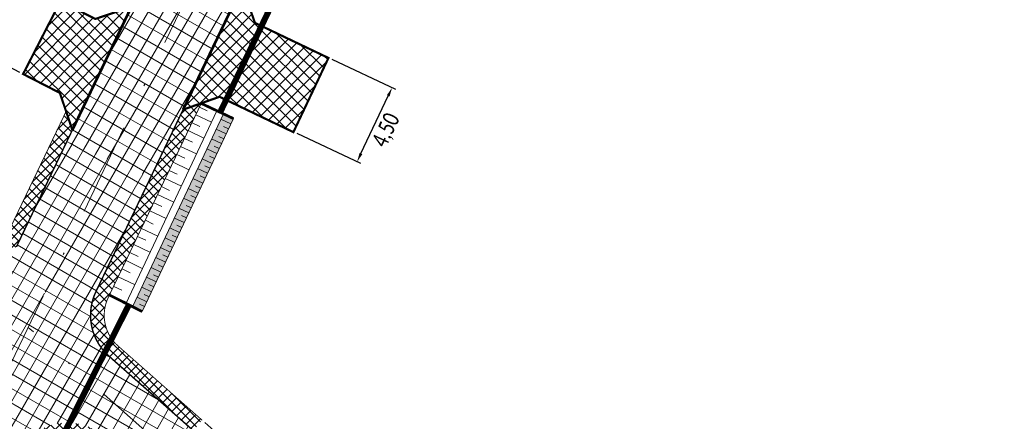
# Model space of a CAD drawing. Header units: metres. Extents: x 7443078 to 7443619, y 5636807 to 5637202.
# Tile 19 of 21: x 7443395 to 7443449, y 5637049 to 5637071. Entities that reach past the tile are written whole.
import ezdxf

# ---------------------------------------------------------------- set-up
doc = ezdxf.new("R2010")
doc.units = ezdxf.units.M
for name, pattern in [('CENTER2', [1.125, 0.75, -0.125, 0.125, -0.125]), ('DASHED2', [0.375, 0.25, -0.125]), ('Os drogi', [25.4, 12.7, -6.35, 0, -6.35])]:
    doc.linetypes.add(name, pattern=pattern)
doc.layers.get('Defpoints').update_dxf_attribs({"true_color": 0x999999})
for name, color, linetype in [('_kan_deszcz', 32, 'Continuous'), ('H_zjazdy', 21, 'Continuous'), ('K_kraweżnika_najazdowy', 7, 'Continuous'), ('K_krawędź pobocza', 7, 'Continuous'), ('K_pobocze', 32, 'Continuous'), ('K_Przepust', 162, 'Continuous'), ('K_rama zjazdu', 7, 'Continuous'), ('K_rów', 7, 'Continuous'), ('K_Skarpa', 7, 'Continuous'), ('K_wymiar', 7, 'Continuous')]:
    doc.layers.add(name, color=color, linetype=linetype)
doc.layers.add('H_jezdnia', color=7, linetype='Continuous', true_color=0xd4d4d4)
doc.layers.add('K_usuń', color=1, linetype='Continuous', lineweight=70)
doc.styles.add('sytuacja 500 opisy', font='calibri.ttf', dxfattribs={"width": 0.75, "height": 0.9})
doc.dimstyles.new('wymiarowanie sytuacja 500', dxfattribs={"dimtxt": 0.9, "dimasz": 0.5, "dimexe": 0.2, "dimexo": 0.2, "dimgap": 0.2, "dimtad": 4, "dimlfac": -1, "dimzin": 1, "dimtxsty": 'sytuacja 500 opisy', "dimcen": 0.5, "dimadec": 4, "dimazin": 1, "dimtfac": 1, "dimtmove": 1, "dimatfit": 3, "dimfxl": 0.2, "dimlwd": -1, "dimlwe": -1, "dimarcsym": 0})
pattern_1 = [(45.09999999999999, (0, 0), (-0.2473876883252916, 0.2465256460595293), []), (135.1, (0, 0), (-0.2465256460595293, -0.2473876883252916), [])]
pattern_2 = [(59.99999999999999, (0, 0), (-0.6049187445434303, 0.34925), []), (150, (0, 0), (-0.34925, -0.6049187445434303), [])]

# ---------------------------------------------------------------- blocks, each defined once
blk = doc.blocks.new('*D899')
at = {"layer": 'Defpoints', "color": 0, "lineweight": 13, "transparency": 16777216}
for p in [(7443391.738996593, 5637074.912118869), (7443397.217118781, 5637072.099145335), (7443395.161564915, 5637068.096059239)]:
    blk.add_point(p, dxfattribs=at)
at = {"layer": 'K_wymiar', "color": 0, "transparency": 16777216}
for p, q in [((7443397.039203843, 5637072.190503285), (7443391.561081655, 5637075.003476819)), ((7443389.911837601, 5637071.353820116), (7443391.51060172, 5637074.467331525)), ((7443394.983649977, 5637068.187417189), (7443389.505527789, 5637071.000390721))]:
    blk.add_line(p, q, dxfattribs=at)
at = {"layer": 'K_wymiar', "color": 0, "lineweight": 13, "transparency": 16777216}
for points in [[(7443391.436470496, 5637074.505397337), (7443391.584732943, 5637074.429265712), (7443391.738996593, 5637074.912118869)], [(7443389.837706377, 5637071.391885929), (7443389.985968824, 5637071.315754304), (7443389.683442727, 5637070.909032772)]]:
    blk.add_solid(points, dxfattribs=at)
at = {"layer": 'K_wymiar', "color": 0, "lineweight": 13, "transparency": 16777216, "insert": (7443391.382745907, 5637072.565752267), "char_height": 0.9, "attachment_point": 5, "rotation": 62.81985097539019, "style": 'sytuacja 500 opisy'}
blk.add_mtext('4,50', dxfattribs=at)
blk = doc.blocks.new('*D900')
at = {"layer": 'Defpoints', "color": 0, "lineweight": 13, "transparency": 16777216}
for p in [(7443411.930521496, 5637068.993760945), (7443415.417125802, 5637067.347865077), (7443410.009523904, 5637064.924391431)]:
    blk.add_point(p, dxfattribs=at)
at = {"layer": 'K_wymiar', "color": 0, "transparency": 16777216}
for p, q in [((7443412.111382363, 5637068.908383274), (7443415.59798667, 5637067.262487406)), ((7443413.709572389, 5637063.730647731), (7443415.203681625, 5637066.895712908)), ((7443410.190384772, 5637064.83901376), (7443413.676989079, 5637063.193117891))]:
    blk.add_line(p, q, dxfattribs=at)
at = {"layer": 'K_wymiar', "color": 0, "lineweight": 13, "transparency": 16777216}
for points in [[(7443415.128322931, 5637066.931286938), (7443415.27904032, 5637066.860138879), (7443415.417125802, 5637067.347865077)], [(7443413.634213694, 5637063.76622176), (7443413.784931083, 5637063.695073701), (7443413.496128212, 5637063.278495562)]]:
    blk.add_solid(points, dxfattribs=at)
at = {"layer": 'K_wymiar', "color": 0, "lineweight": 13, "transparency": 16777216, "insert": (7443415.139272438, 5637064.99092887), "char_height": 0.9, "attachment_point": 5, "rotation": 64.72975130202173, "style": 'sytuacja 500 opisy'}
blk.add_mtext('4,50', dxfattribs=at)
blk = doc.blocks.new('*D903')
at = {"layer": 'Defpoints', "color": 0, "lineweight": 13, "transparency": 16777216}
for p in [(7443404.979547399, 5637049.09358498), (7443404.483100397, 5637048.531410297), (7443409.442042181, 5637045.152830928)]:
    blk.add_point(p, dxfattribs=at)
at = {"layer": 'K_wymiar', "color": 0, "transparency": 16777216}
for p, q in [((7443405.129460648, 5637048.961199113), (7443409.59195543, 5637045.020445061)), ((7443404.633013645, 5637048.399024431), (7443409.095508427, 5637044.458270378)), ((7443409.77300685, 5637045.527614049), (7443410.103971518, 5637045.902397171)), ((7443411.246224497, 5637043.925661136), (7443412.690898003, 5637045.561603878)), ((7443408.945595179, 5637044.590656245), (7443409.442042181, 5637045.152830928)), ((7443408.945595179, 5637044.590656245), (7443409.442042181, 5637045.152830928)), ((7443409.19381868, 5637044.871743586), (7443411.246224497, 5637043.925661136)), ((7443408.61463051, 5637044.215873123), (7443408.283665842, 5637043.841090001))]:
    blk.add_line(p, q, dxfattribs=at)
at = {"layer": 'K_wymiar', "color": 0, "lineweight": 13, "transparency": 16777216}
for points in [[(7443409.710542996, 5637045.582774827), (7443409.835470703, 5637045.472453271), (7443409.442042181, 5637045.152830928)], [(7443408.552166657, 5637044.271033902), (7443408.677094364, 5637044.160712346), (7443408.945595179, 5637044.590656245)]]:
    blk.add_solid(points, dxfattribs=at)
at = {"layer": 'K_wymiar', "color": 0, "lineweight": 13, "transparency": 16777216, "insert": (7443412.534397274, 5637044.243952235), "char_height": 0.9, "attachment_point": 5, "rotation": 48.552818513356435, "style": 'sytuacja 500 opisy'}
blk.add_mtext('0,75', dxfattribs=at)
blk = doc.blocks.new('*D941')
at = {"layer": 'Defpoints', "color": 0, "lineweight": 13, "transparency": 16777216}
for p in [(7443390.892363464, 5637129.124486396), (7443587.129718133, 5636974.234523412)]:
    blk.add_point(p, dxfattribs=at)
at = {"layer": 'K_wymiar', "color": 0, "transparency": 16777216}
blk.add_line((7443574.808738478, 5636983.959461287), (7443586.737243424, 5636974.544303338), dxfattribs=at)
at = {"layer": 'K_wymiar', "color": 0, "lineweight": 13, "transparency": 16777216}
blk.add_solid([(7443586.788873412, 5636974.60971579), (7443586.685613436, 5636974.478890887), (7443587.129718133, 5636974.234523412)], dxfattribs=at)
at = {"layer": 'K_wymiar', "color": 0, "lineweight": 13, "transparency": 16777216, "insert": (7443575.836899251, 5636982.186236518), "char_height": 0.9, "attachment_point": 5, "rotation": 321.71600034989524, "style": 'sytuacja 500 opisy'}
blk.add_mtext('R250,00', dxfattribs=at)

msp = doc.modelspace()

# ---------------------------------------------------------------- hatches: boundary and pattern name
at = {"layer": 'H_jezdnia', "linetype": 'Continuous', "lineweight": 9, "true_color": 0xababab}
h = msp.add_hatch(dxfattribs=at)
h.set_pattern_fill('ANSI37', color=253, scale=0.22, angle=15)
h.set_pattern_definition(pattern_2)
h.paths.add_polyline_path([(7443313.263098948, 5636931.539085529), (7443310.411621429, 5636936.385256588), (7443304.615641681, 5636927.218438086, -0.1505153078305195), (7443299.026160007, 5636922.431657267, -0.3180919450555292), (7443293.37166603, 5636923.616416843, -0.05286613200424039), (7443297.960965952, 5636913.038091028, -0.3102964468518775), (7443300.977768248, 5636917.828126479, 0.151131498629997), (7443308.841751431, 5636924.546360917)])
h.paths.add_polyline_path([(7443397.555639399, 5637064.373281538), (7443402.157944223, 5637062.407361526), (7443408.486364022, 5637075.623010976), (7443403.681386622, 5637077.165689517)])
h = msp.add_hatch(dxfattribs=at)
h.set_pattern_fill('ANSI37', color=253, scale=0.22, angle=15)
h.set_pattern_definition(pattern_2)
h.paths.add_polyline_path([(7443399.157972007, 5637056.142514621), (7443402.157944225, 5637062.407361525), (7443399.856791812, 5637063.390321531), (7443395.445320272, 5637054.177838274), (7443398.83394927, 5637051.185397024), (7443399.655726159, 5637052.815909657, -0.3066635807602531)])
h.paths.add_polyline_path([(7443398.83394927, 5637051.185397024), (7443395.445320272, 5637054.177838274), (7443393.784174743, 5637050.70886534, -0.007927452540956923), (7443388.833047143, 5637040.776791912), (7443391.056728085, 5637039.634282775, 0.006056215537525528), (7443394.894655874, 5637047.262125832, -0.2969555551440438), (7443397.704360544, 5637048.944145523)])
h.paths.add_polyline_path([(7443399.856791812, 5637063.390321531), (7443397.555639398, 5637064.373281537), (7443391.529363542, 5637051.788599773, -0.00793407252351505), (7443386.609365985, 5637041.919301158), (7443388.833047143, 5637040.776791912, 0.007927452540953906), (7443393.784174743, 5637050.70886534)])
h.paths.add_polyline_path([(7443399.877957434, 5637052.598134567, -0.02594640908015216), (7443399.655726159, 5637052.815909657), (7443398.83394927, 5637051.185397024), (7443403.324724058, 5637047.219669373), (7443404.483100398, 5637048.531410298)])
h.paths.add_polyline_path([(7443398.83394927, 5637051.185397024), (7443397.704360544, 5637048.944145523, -0.1730702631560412), (7443399.576478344, 5637048.194998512), (7443402.166347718, 5637045.907928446), (7443403.324724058, 5637047.219669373)])
at = {"layer": 'H_zjazdy', "linetype": 'Continuous', "lineweight": 9, "true_color": 0xff6666}
h = msp.add_hatch(dxfattribs=at)
h.set_pattern_fill('ANSI37', color=11, scale=0.15, angle=0.2320107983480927)
h.set_pattern_definition([(45.23201079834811, (0, -9.313225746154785e-10), (-0.3381204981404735, 0.3353931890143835), []), (135.2320107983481, (0, -9.313225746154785e-10), (-0.3353931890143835, -0.3381204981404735), [])])
h.paths.add_polyline_path([(7443408.248502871, 5637070.73214903), (7443407.889717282, 5637070.903956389), (7443407.184671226, 5637072.904683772), (7443403.945467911, 5637066.140250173), (7443405.946195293, 5637066.84529623), (7443406.304980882, 5637066.673488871)])
h = msp.add_hatch(dxfattribs=at)
h.set_pattern_fill('ANSI37', color=11, scale=0.15, angle=0.2319444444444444)
h.set_pattern_definition([(45.23194444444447, (-0.7824314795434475, 0.6678871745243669), (-0.3381201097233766, 0.3353935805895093), []), (135.2319444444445, (-0.7824314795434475, 0.6678871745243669), (-0.3353935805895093, -0.3381201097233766), [])])
h.paths.add_polyline_path([(7443401.106106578, 5637071.787727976), (7443399.123903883, 5637071.120025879), (7443397.217118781, 5637072.099145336), (7443395.161564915, 5637068.096059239), (7443397.179631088, 5637067.059797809), (7443397.866152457, 5637065.021726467)])
h = msp.add_hatch(dxfattribs=at)
h.set_pattern_fill('ANSI37', color=11, scale=0.15, angle=0.2320107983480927)
h.set_pattern_definition([(45.23201079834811, (0, 0), (-0.3381204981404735, 0.3353931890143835), []), (135.2320107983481, (0, 0), (-0.3353931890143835, -0.3381204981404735), [])])
h.paths.add_polyline_path([(7443411.923278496, 5637068.978417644), (7443408.248502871, 5637070.732149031), (7443406.304980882, 5637066.673488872), (7443409.999954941, 5637064.904120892)])
at = {"layer": 'K_rów', "lineweight": 9, "true_color": 0xb0b0b0}
h = msp.add_hatch(color=253, dxfattribs=at)
h.dxf.hatch_style = 1
h.paths.add_polyline_path([(7443406.160367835, 5637065.907672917), (7443406.703065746, 5637065.651784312), (7443401.703488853, 5637055.048498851), (7443401.167507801, 5637055.318632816), (7443403.975565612, 5637061.274064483)])
at = {"layer": 'K_usuń', "linetype": 'ByBlock', "lineweight": 13}
h = msp.add_hatch(dxfattribs=at)
h.set_pattern_fill('ANSI37', color=34, scale=0.11, angle=0.1)
h.set_pattern_definition(pattern_1)
h.paths.add_polyline_path([(7443415.673684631, 5637088.89576629), (7443414.67332094, 5637088.543243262), (7443408.486364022, 5637075.623010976), (7443409.207110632, 5637075.391609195)])
h.paths.add_polyline_path([(7443407.474260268, 5637085.086353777), (7443407.097591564, 5637086.036294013), (7443402.960640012, 5637077.397091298), (7443403.681386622, 5637077.165689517)])
h.paths.add_polyline_path([(7443417.421788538, 5637108.087189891), (7443416.851428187, 5637109.012633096, -0.06212846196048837), (7443413.968045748, 5637100.383874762), (7443409.692843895, 5637091.455963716), (7443410.719298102, 5637091.862971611), (7443414.644489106, 5637100.059954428, 0.05681015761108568)])
h.paths.add_polyline_path([(7443419.753721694, 5637099.209093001, -0.00846789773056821), (7443419.154111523, 5637097.900485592), (7443417.912524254, 5637095.30767686), (7443418.265047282, 5637094.307313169), (7443419.830554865, 5637097.576565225, 0.008467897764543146), (7443420.440746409, 5637098.908265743, -0.5061528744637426), (7443428.696489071, 5637100.762734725), (7443429.936173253, 5637099.683851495), (7443430.428540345, 5637100.249602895), (7443429.18885616, 5637101.328486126, 0.506152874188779)])
h.paths.add_polyline_path([(7443428.814201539, 5637107.288643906), (7443428.898636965, 5637106.220907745), (7443432.732997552, 5637102.88390677), (7443433.225364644, 5637103.449658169)])
h.paths.add_polyline_path([(7443434.374424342, 5637126.162211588, -0.4100909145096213), (7443440.308623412, 5637126.795518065), (7443440.775555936, 5637127.382437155, 0.4100909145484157), (7443433.794145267, 5637126.637370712), (7443427.343117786, 5637118.759175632, 0.006179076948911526), (7443426.996149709, 5637118.324600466), (7443427.83913718, 5637118.181115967)])
h.paths.add_polyline_path([(7443427.494251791, 5637117.759931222), (7443427.83913718, 5637118.181115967), (7443426.996149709, 5637118.324600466, 0.005512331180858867), (7443426.695767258, 5637117.929783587, 0.2215753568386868), (7443425.331473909, 5637111.310320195), (7443425.335257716, 5637111.310582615), (7443425.946091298, 5637112.012457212, -0.2147155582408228)])
h.paths.add_polyline_path([(7443421.302254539, 5637118.87045051), (7443421.234824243, 5637119.305232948), (7443420.741017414, 5637119.389283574, 0.04566961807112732), (7443418.437790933, 5637114.78310499), (7443419.456046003, 5637115.292845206, -0.03664810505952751)])
h.paths.add_polyline_path([(7443429.9608438, 5637129.848116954, 0.4104889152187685), (7443429.309045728, 5637136.843722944), (7443428.826536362, 5637136.269541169, -0.4104889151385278), (7443429.380564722, 5637130.323276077), (7443424.794948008, 5637124.72317854), (7443425.850386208, 5637124.828298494)])
h.paths.add_polyline_path([(7443421.127737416, 5637119.995715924, 0.006365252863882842), (7443420.741017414, 5637119.389283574), (7443421.234824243, 5637119.305232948)])
edge = h.paths.add_edge_path()
edge.add_arc((7443401.821224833, 5637054.884382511), 2.250000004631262, 152.3463416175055, 228.5599402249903)
edge.add_arc((7443401.82143448, 5637054.8841974), 2.250000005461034, 153.2309393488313, 228.5528183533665, ccw=False)
edge.add_arc((7443173.703576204, 5637169.960248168), 253.2500092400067, 333.2309392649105, 333.2388141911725)
edge = h.paths.add_edge_path()
edge.add_arc((7443173.703544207, 5637169.96017429), 252.5000061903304, 333.2302462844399, 334.4122141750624)
edge.add_arc((7443173.703586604, 5637169.960243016), 252.4999976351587, 333.2309392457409, 334.41219598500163, ccw=False)
edge.add_arc((7443401.821434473, 5637054.884197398), 3.000000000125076, 153.2309392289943, 153.2908001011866)
h.paths.add_polyline_path([(7443402.157944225, 5637062.407361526), (7443402.848289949, 5637062.112473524), (7443404.945831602, 5637066.492773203), (7443403.945467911, 5637066.140250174)])
h = msp.add_hatch(dxfattribs=at)
h.set_pattern_fill('ANSI37', color=34, scale=0.11, angle=0.1)
h.set_pattern_definition(pattern_1)
h.paths.add_polyline_path([(7443409.207110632, 5637075.391609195), (7443408.486364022, 5637075.623010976), (7443407.184671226, 5637072.904683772), (7443407.537194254, 5637071.904320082)])
h.paths.add_polyline_path([(7443403.681386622, 5637077.165689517), (7443402.960640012, 5637077.397091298), (7443400.114622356, 5637071.453747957), (7443401.106106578, 5637071.787727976)])
h.paths.add_polyline_path([(7443396.865293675, 5637064.668169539), (7443397.5556394, 5637064.373281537), (7443397.866152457, 5637065.021726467), (7443397.522759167, 5637066.041155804)])
h = msp.add_hatch(dxfattribs=at)
h.set_pattern_fill('ANSI37', color=34, scale=0.11, angle=0.1)
h.set_pattern_definition(pattern_1)
h.paths.add_polyline_path([(7443397.555639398, 5637064.373281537), (7443396.865293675, 5637064.668169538), (7443393.795990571, 5637058.25853883), (7443394.794195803, 5637058.606554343)])
edge = h.paths.add_edge_path()
edge.add_line((7443391.548737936, 5637051.829066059), (7443391.176277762, 5637052.787788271))
edge.add_line((7443391.176277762, 5637052.787788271), (7443390.852920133, 5637052.112520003))
edge.add_arc((7443078.110606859, 5637201.871686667), 346.7500000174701, 332.59341924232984, 334.41219594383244, ccw=False)
edge.add_line((7443385.942261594, 5637042.262053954), (7443386.609365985, 5637041.919301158))
edge.add_arc((7443078.11060685, 5637201.871686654), 347.5000000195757, 332.5938786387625, 334.419593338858)
edge = h.paths.add_edge_path()
edge.add_line((7443402.848289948, 5637062.112473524), (7443402.157944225, 5637062.407361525))
edge.add_line((7443402.157944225, 5637062.407361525), (7443399.157972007, 5637056.142514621))
edge.add_arc((7443401.863745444, 5637054.846833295), 2.999999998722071, 154.4121959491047, 222.6076734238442)
edge.add_line((7443399.655726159, 5637052.815909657), (7443400.025442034, 5637053.549474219))
edge.add_arc((7443401.863745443, 5637054.846833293), 2.249999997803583, 154.4121959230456, 215.2120412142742, ccw=False)
edge.add_line((7443399.834415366, 5637055.818594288), (7443402.848289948, 5637062.112473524))
edge = h.paths.add_edge_path()
edge.add_arc((7443401.863745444, 5637054.846833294), 2.249999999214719, 215.212041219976, 228.5528184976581, ccw=False)
edge.add_line((7443400.025442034, 5637053.549474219), (7443399.655726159, 5637052.815909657))
edge.add_arc((7443401.863745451, 5637054.8468333), 3.000000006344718, 222.6076734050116, 228.55281845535)
edge.add_line((7443399.877957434, 5637052.598134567), (7443404.493860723, 5637048.521908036))
edge.add_line((7443404.493860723, 5637048.521908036), (7443404.990307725, 5637049.084082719))
edge.add_line((7443404.990307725, 5637049.084082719), (7443400.374404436, 5637053.160309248))
edge = h.paths.add_edge_path()
edge.add_arc((7443397.590690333, 5637045.946299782), 3.000000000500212, 48.55281850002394, 87.8285391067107)
edge.add_line((7443397.704360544, 5637048.944145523), (7443397.31915902, 5637048.17985541))
edge.add_arc((7443397.590690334, 5637045.946299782), 2.249999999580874, 48.552818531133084, 96.9313826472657, ccw=False)
edge.add_line((7443399.080031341, 5637047.63282383), (7443401.681847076, 5637045.335204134))
edge.add_line((7443401.681847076, 5637045.335204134), (7443402.178084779, 5637045.897563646))
edge.add_line((7443402.178084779, 5637045.897563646), (7443399.576478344, 5637048.194998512))
edge = h.paths.add_edge_path()
edge.add_line((7443397.31915902, 5637048.17985541), (7443397.704360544, 5637048.944145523))
edge.add_arc((7443397.590690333, 5637045.946299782), 3.000000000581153, 87.8285391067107, 153.9848566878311)
edge.add_arc((7443078.110606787, 5637201.871686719), 352.5000001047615, 332.59689130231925, 333.98485669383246, ccw=False)
edge.add_line((7443391.056728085, 5637039.634282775), (7443391.723832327, 5637039.291530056))
edge.add_arc((7443078.110606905, 5637201.87168662), 353.249999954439, 332.5973358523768, 333.9848566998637)
edge.add_arc((7443397.590690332, 5637045.946299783), 2.249999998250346, 96.93138257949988, 153.9848566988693, ccw=False)
edge = h.paths.add_edge_path()
edge.add_line((7443391.723832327, 5637039.291530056), (7443391.056728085, 5637039.634282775))
edge.add_arc((7443078.110606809, 5637201.871686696), 352.5000000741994, 331.33652329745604, 332.59689130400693, ccw=False)
edge.add_line((7443387.412473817, 5637032.790034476), (7443387.706148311, 5637031.765357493))
edge.add_arc((7443078.110606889, 5637201.871686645), 353.249999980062, 331.2135396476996, 332.5973358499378)
edge = h.paths.add_edge_path()
edge.add_line((7443386.609365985, 5637041.919301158), (7443385.942261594, 5637042.262053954))
edge.add_line((7443385.942261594, 5637042.262053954), (7443385.684096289, 5637041.719724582))
edge.add_line((7443385.684096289, 5637041.719724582), (7443385.655158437, 5637041.709545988))
edge.add_arc((7443078.110606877, 5637201.871686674), 346.7500000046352, 331.8681666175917, 332.49053464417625, ccw=False)
edge.add_line((7443383.897308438, 5637038.378397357), (7443384.913533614, 5637038.690149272))
edge.add_arc((7443078.110606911, 5637201.871686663), 347.4999999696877, 331.992498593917, 332.5938786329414)
edge = h.paths.add_edge_path()
edge.add_line((7443384.791705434, 5637026.56547945), (7443383.758641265, 5637026.271205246))
edge.add_arc((7443078.110606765, 5637201.871686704), 352.5000001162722, 327.448700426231, 330.12183113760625, ccw=False)
edge.add_line((7443375.236395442, 5637012.207468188), (7443375.447230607, 5637011.145456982))
edge.add_arc((7443078.110606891, 5637201.871686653), 353.2499999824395, 327.3219052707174, 330.2466881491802)
h.paths.add_polyline_path([(7443372.154041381, 5637006.095800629), (7443371.114507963, 5637005.879909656), (7443368.735511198, 5637002.261598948), (7443368.950973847, 5637001.224127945)])
h.paths.add_polyline_path([(7443365.658784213, 5636996.216905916), (7443364.619250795, 5636996.001014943), (7443353.649056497, 5636979.291239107), (7443353.860609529, 5636978.272593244)])
h.paths.add_polyline_path([(7443359.981897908, 5636998.049058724), (7443359.76643526, 5636999.086529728), (7443352.697720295, 5636988.335440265), (7443353.737253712, 5636988.551331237)])
h.paths.add_polyline_path([(7443350.551226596, 5636973.239221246), (7443349.517484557, 5636973.032138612), (7443337.947444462, 5636955.434804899), (7443338.536245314, 5636954.965158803)])
edge = h.paths.add_edge_path()
edge.add_line((7443373.290336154, 5637018.499994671), (7443373.030973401, 5637019.505187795))
edge.add_arc((7443078.110605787, 5637201.871687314), 346.7500012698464, 326.6755503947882, 328.2690757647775, ccw=False)
edge.add_line((7443367.845545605, 5637011.374369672), (7443363.066807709, 5637004.106197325))
edge.add_line((7443363.066807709, 5637004.106197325), (7443364.106341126, 5637004.322088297))
edge.add_line((7443364.106341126, 5637004.322088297), (7443368.472225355, 5637010.962335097))
edge.add_arc((7443078.110604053, 5637201.87168841), 347.5000033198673, 326.6755504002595, 328.1506032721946)

# ---------------------------------------------------------------- linework, layer by layer
at = {"layer": '_kan_deszcz', "color": 7, "linetype": 'Os drogi', "lineweight": 9, "ltscale": 0.4, "flags": 128}
msp.add_lwpolyline([(7443612.1023176, 5637008.06121809), (7443592.59525582, 5636981.422275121, -0.02418699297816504), (7443577.387538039, 5636962.632595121), (7443464.637599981, 5636836.336237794, -0.4118223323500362), (7443446.361801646, 5636835.225649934), (7443333.471732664, 5636934.361613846, -0.3740638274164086), (7443331.363055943, 5636949.970935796), (7443370.561157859, 5637009.588886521, 0.03377031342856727), (7443393.784174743, 5637050.70886534), (7443416.899300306, 5637098.980219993, 0.06554346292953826), (7443420.141300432, 5637108.906286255), (7443420.177128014, 5637109.097954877, -0.1259941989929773), (7443425.408854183, 5637120.343039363), (7443435.002584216, 5637132.0592004)], format="xyb", dxfattribs=at)
msp.add_lwpolyline([(7443418.79979293, 5637033.553896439), (7443395.445320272, 5637054.177838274)], dxfattribs=at)
at = {"layer": 'K_kraweżnika_najazdowy', "color": 0, "linetype": 'DASHED2', "ltscale": 4, "const_width": 0.15}
for points in [[(7443403.945467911, 5637066.140250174), (7443407.184671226, 5637072.904683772)], [(7443397.866152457, 5637065.021726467), (7443401.106106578, 5637071.787727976)]]:
    msp.add_lwpolyline(points, dxfattribs=at)
at = {"layer": 'K_krawędź pobocza', "color": 76, "linetype": 'CENTER2', "ltscale": 3, "const_width": 0.08, "flags": 128}
msp.add_lwpolyline([(7443404.493860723, 5637048.521908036), (7443399.877957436, 5637052.598134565, -0.3352777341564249), (7443399.157972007, 5637056.14251462), (7443403.945467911, 5637066.140250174)], format="xyb", dxfattribs=at)
for points in [[(7443394.794195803, 5637058.606554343), (7443397.866152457, 5637065.021726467)], [(7443397.866152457, 5637065.021726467), (7443397.555639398, 5637064.373281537)]]:
    msp.add_lwpolyline(points, dxfattribs=at)
at = {"layer": 'K_pobocze', "linetype": 'ByBlock', "ltscale": 4, "const_width": 0.05}
msp.add_lwpolyline([(7443404.990307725, 5637049.084082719), (7443400.374404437, 5637053.160309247, -0.3352777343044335), (7443399.834415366, 5637055.818594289), (7443404.945831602, 5637066.492773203)], format="xyb", dxfattribs=at)
for points in [[(7443393.795990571, 5637058.25853883), (7443397.522759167, 5637066.041155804)], [(7443397.522759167, 5637066.041155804), (7443396.865293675, 5637064.668169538)]]:
    msp.add_lwpolyline(points, dxfattribs=at)
at = {"layer": 'K_Przepust', "linetype": 'DASHED2', "lineweight": 5, "ltscale": 3, "const_width": 0.33, "flags": 128}
for points in [[(7443405.979174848, 5637065.993107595), (7443408.90315414, 5637072.099258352)], [(7443396.574276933, 5637046.701912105), (7443400.967820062, 5637055.419275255)]]:
    msp.add_lwpolyline(points, dxfattribs=at)
at = {"layer": 'K_Przepust', "const_width": 0.15, "flags": 128}
for points in [[(7443406.703065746, 5637065.651784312), (7443404.919465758, 5637066.492773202)], [(7443401.703488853, 5637055.048498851), (7443399.85435582, 5637055.980460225)]]:
    msp.add_lwpolyline(points, dxfattribs=at)
at = {"layer": 'K_rama zjazdu', "const_width": 0.12, "flags": 128}
for points in [[(7443403.945467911, 5637066.140250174), (7443405.946195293, 5637066.845296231), (7443409.999954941, 5637064.904120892), (7443411.923278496, 5637068.978417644), (7443407.889717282, 5637070.90395639), (7443407.184671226, 5637072.904683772)], [(7443397.866152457, 5637065.021726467), (7443397.179631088, 5637067.059797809), (7443395.161564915, 5637068.096059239), (7443397.217118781, 5637072.099145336), (7443399.123903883, 5637071.120025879), (7443401.106106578, 5637071.787727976)]]:
    msp.add_lwpolyline(points, dxfattribs=at)
at = {"layer": 'K_rów', "lineweight": 9, "flags": 128}
for points in [[(7443400.798992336, 5637055.474979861), (7443405.798569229, 5637066.078265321)], [(7443401.160790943, 5637055.304387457), (7443406.160367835, 5637065.907672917)], [(7443401.703488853, 5637055.048498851), (7443406.703065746, 5637065.651784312)]]:
    msp.add_lwpolyline(points, dxfattribs=at)
at = {"layer": 'K_Skarpa', "lineweight": 9}
for p, q in [((7443404.846268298, 5637066.28485499), (7443405.274628, 5637066.07973151)), ((7443404.640615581, 5637065.855390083), (7443405.499545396, 5637065.444084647)), ((7443406.565372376, 5637065.359759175), (7443406.022674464, 5637065.615647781)), ((7443406.693316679, 5637065.63110813), (7443406.421967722, 5637065.759052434)), ((7443404.433906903, 5637065.423720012), (7443404.865576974, 5637065.217011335)), ((7443406.309483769, 5637064.817061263), (7443405.766785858, 5637065.072949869)), ((7443406.437428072, 5637065.088410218), (7443406.166079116, 5637065.216354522)), ((7443404.018710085, 5637064.556663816), (7443404.453713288, 5637064.348359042)), ((7443404.227014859, 5637064.991667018), (7443405.091120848, 5637064.577882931)), ((7443406.053595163, 5637064.274363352), (7443405.510897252, 5637064.530251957)), ((7443406.181539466, 5637064.545712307), (7443405.91019051, 5637064.67365661)), ((7443403.810570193, 5637064.122004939), (7443404.679887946, 5637063.705725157)), ((7443405.797706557, 5637063.73166544), (7443405.255008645, 5637063.987554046)), ((7443405.925650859, 5637064.003014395), (7443405.654301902, 5637064.130958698)), ((7443403.600658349, 5637063.683645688), (7443404.0390176, 5637063.473733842)), ((7443405.54181795, 5637063.188967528), (7443404.999120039, 5637063.444856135)), ((7443405.669762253, 5637063.460316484), (7443405.398413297, 5637063.588260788)), ((7443403.391262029, 5637063.246363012), (7443404.265827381, 5637062.827570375)), ((7443405.285929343, 5637062.646269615), (7443404.743231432, 5637062.90215822)), ((7443405.413873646, 5637062.91761857), (7443405.142524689, 5637063.045562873)), ((7443402.969070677, 5637062.364700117), (7443403.848919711, 5637061.943377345)), ((7443403.179732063, 5637062.804624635), (7443403.62147044, 5637062.593094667)), ((7443405.030040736, 5637062.103571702), (7443404.487342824, 5637062.359460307)), ((7443405.157985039, 5637062.374920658), (7443404.886636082, 5637062.502864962)), ((7443402.755911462, 5637061.919559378), (7443403.201052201, 5637061.706400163)), ((7443404.77415213, 5637061.56087379), (7443404.23145422, 5637061.816762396)), ((7443404.902096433, 5637061.832222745), (7443404.630747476, 5637061.960167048)), ((7443402.54397631, 5637061.476974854), (7443403.429145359, 5637061.053104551)), ((7443404.518263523, 5637061.018175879), (7443403.975565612, 5637061.274064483)), ((7443404.646207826, 5637061.289524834), (7443404.37485887, 5637061.417469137)), ((7443402.329176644, 5637061.028408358), (7443402.77774314, 5637060.813608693)), ((7443404.262374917, 5637060.475477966), (7443403.719677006, 5637060.731366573)), ((7443404.39031922, 5637060.746826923), (7443404.118970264, 5637060.874771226)), ((7443402.115958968, 5637060.583145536), (7443403.006484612, 5637060.156710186)), ((7443404.006486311, 5637059.932780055), (7443403.463788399, 5637060.188668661)), ((7443404.134430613, 5637060.20412901), (7443403.863081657, 5637060.332073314)), ((7443401.660234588, 5637059.617555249), (7443402.549215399, 5637059.186916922)), ((7443401.875553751, 5637060.062045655), (7443402.309372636, 5637059.851895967)), ((7443403.750597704, 5637059.390082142), (7443403.207899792, 5637059.645970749)), ((7443403.878542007, 5637059.661431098), (7443403.60719305, 5637059.7893754)), ((7443401.448704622, 5637059.175816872), (7443401.890442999, 5637058.964286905)), ((7443403.494709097, 5637058.84738423), (7443402.952011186, 5637059.103272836)), ((7443403.622653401, 5637059.118733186), (7443403.351304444, 5637059.246677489)), ((7443401.238043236, 5637058.735892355), (7443402.11789227, 5637058.314569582)), ((7443403.238820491, 5637058.304686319), (7443402.69612258, 5637058.560574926)), ((7443403.366764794, 5637058.576035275), (7443403.095415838, 5637058.703979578)), ((7443401.024884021, 5637058.290751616), (7443401.47002476, 5637058.0775924)), ((7443402.982931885, 5637057.761988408), (7443402.440233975, 5637058.017877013)), ((7443403.110876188, 5637058.033337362), (7443402.839527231, 5637058.161281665)), ((7443400.812948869, 5637057.848167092), (7443401.698117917, 5637057.424296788)), ((7443402.727043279, 5637057.219290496), (7443402.184345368, 5637057.475179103)), ((7443402.854987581, 5637057.490639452), (7443402.583638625, 5637057.618583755)), ((7443400.384931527, 5637056.954337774), (7443401.275457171, 5637056.527902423)), ((7443400.598149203, 5637057.399600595), (7443401.046715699, 5637057.18480093)), ((7443402.471154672, 5637056.676592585), (7443401.928456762, 5637056.932481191)), ((7443402.599098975, 5637056.94794154), (7443402.327750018, 5637057.075885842)), ((7443400.14452631, 5637056.433237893), (7443400.578345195, 5637056.223088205)), ((7443402.215266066, 5637056.133894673), (7443401.672568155, 5637056.389783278)), ((7443402.343210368, 5637056.405243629), (7443402.071861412, 5637056.533187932)), ((7443399.929207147, 5637055.988747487), (7443400.818187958, 5637055.55810916)), ((7443401.959377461, 5637055.591196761), (7443401.416679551, 5637055.847085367)), ((7443402.087321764, 5637055.862545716), (7443401.815972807, 5637055.990490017)), ((7443401.831433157, 5637055.319847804), (7443401.560084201, 5637055.447792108))]:
    msp.add_line(p, q, dxfattribs=at)

# ---------------------------------------------------------------- dimensions: what is measured, and where the dimension line sits
at = {"layer": 'K_wymiar', "lineweight": 13}
dim = msp.add_radius_dim(center=(7443390.892363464, 5637129.124486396), mpoint=(7443587.129718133, 5636974.234523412), dimstyle='wymiarowanie sytuacja 500', dxfattribs=at)
dim.commit()
dim.dimension.update_dxf_attribs({"geometry": '*D941', "text_midpoint": (7443576.304595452, 5636982.778782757), "dimtype": 164})
for p1, p2, distance, picture, middle in [((7443395.161564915, 5637068.096059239), (7443397.217118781, 5637072.099145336), 6.1581363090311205, '*D899', (7443391.382745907, 5637072.565752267)), ((7443410.009523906, 5637064.924391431), (7443411.930521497, 5637068.993760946), -3.8555651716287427, '*D900', (7443415.139272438, 5637064.99092887)), ((7443404.483100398, 5637048.531410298), (7443404.9795474, 5637049.093584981), -5.953436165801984, '*D903', (7443411.944446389, 5637043.575894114))]:
    dim = msp.add_aligned_dim(p1=p1, p2=p2, distance=distance, dimstyle='wymiarowanie sytuacja 500', dxfattribs=at)
    dim.commit()
    dim.dimension.update_dxf_attribs({"geometry": picture, "text_midpoint": middle})

doc.saveas('drawing.dxf')
